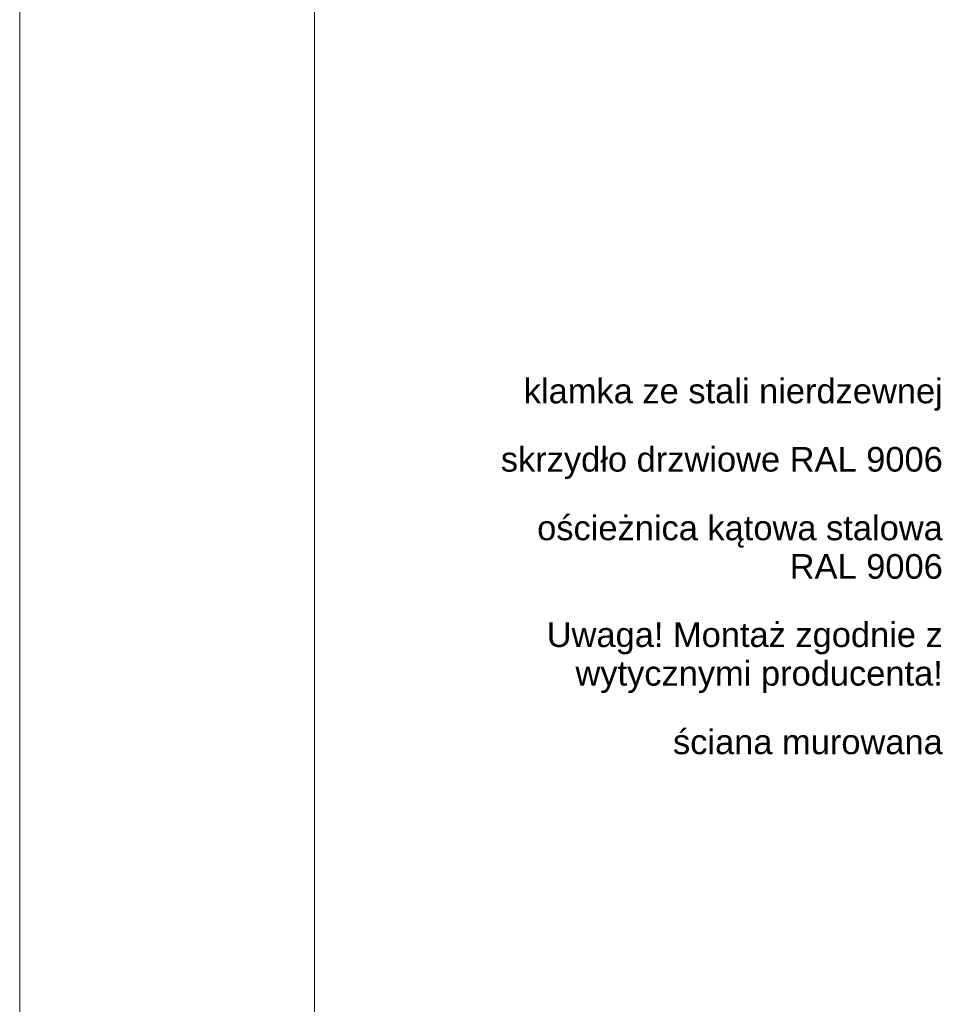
# Paper-space layout 'AD-02 DETAL MONTAŻU DRZWI' of a CAD drawing. Header units: millimetres. Extents: x 0 to 594, y 0 to 550.
# Tile 26 of 99: x 0 to 94, y 175 to 275. Entities that reach past the tile are written whole.
import ezdxf
from ezdxf.xclip import XClip

# ---------------------------------------------------------------- set-up
doc = ezdxf.new("R2010")
doc.units = ezdxf.units.MM
doc.header["$MEASUREMENT"] = 0
doc.header["$XCLIPFRAME"] = 0
doc.layers.add('0_Nr_pióra__1', color=7, linetype='Continuous', lineweight=20)
doc.layers.add('A_Arkusz_Nr_pióra__1', color=7, linetype='Continuous', lineweight=20)
doc.styles.add('STYL_AUTOMATYCZNY_1', font='arial.ttf')

# ---------------------------------------------------------------- blocks, each defined once
blk = doc.blocks.new('Rysunek_2_2', base_point=(-46914.584, -27095.2))
at = {"layer": '0_Nr_pióra__1', "color": 7, "linetype": 'Continuous', "lineweight": 20, "char_height": 2.5, "attachment_point": 6, "style": 'STYL_AUTOMATYCZNY_1'}
for s, insert in [('\\A1;{\\pqr;\\fArial|b0|i0|c238|p0;\\W1.000000;klamka ze stali nierdzewnej}', (93.644, 236.963)), ('\\A1;{\\pqr;\\fArial|b0|i0|c238|p0;\\W1.000000;skrzydło drzwiowe RAL 9006}', (93.644, 230.034)), ('\\A1;{\\pqr;\\fArial|b0|i0|c238|p0;\\W1.000000;ściana murowana}', (93.644, 201.732))]:
    blk.add_mtext(s, dxfattribs=dict(at, insert=insert))
at = {"layer": '0_Nr_pióra__1', "color": 7, "linetype": 'Continuous', "lineweight": 20, "insert": (93.644, 221.481), "char_height": 2.5, "attachment_point": 6, "line_spacing_factor": 0.937648, "style": 'STYL_AUTOMATYCZNY_1'}
blk.add_mtext('\\A1;{\\pqr;\\fArial|b0|i0|c238|p0;\\W1.000000;ościeżnica kątowa stalowa \\P\\pqr;\\fArial|b0|i0|c238|p0;\\W1.000000;RAL 9006}', dxfattribs=at)
at = {"layer": '0_Nr_pióra__1', "color": 7, "linetype": 'Continuous', "lineweight": 20, "insert": (93.644, 210.284), "char_height": 2.5, "width": 56, "attachment_point": 6, "line_spacing_factor": 0.940384, "style": 'STYL_AUTOMATYCZNY_1'}
blk.add_mtext('\\A1;{\\pqr;\\fArial|b0|i0|c238|p0;\\W1.000000;Uwaga! Montaż zgodnie z wytycznymi producenta!}', dxfattribs=at)

psp = doc.layouts.new('AD-02 DETAL MONTAŻU DRZWI')

# ---------------------------------------------------------------- linework, layer by layer
at = {"layer": 'A_Arkusz_Nr_pióra__1', "color": 7, "linetype": 'Continuous', "lineweight": 20}
psp.add_line((29.9, 545.1), (29.9, 4.9), dxfattribs=at)
at = {"layer": 'A_Arkusz_Nr_pióra__1', "color": 7, "linetype": 'Continuous', "lineweight": 20, "flags": 128}
psp.add_lwpolyline([(0, 550), (594, 550), (594, 0), (0, 0)], close=True, dxfattribs=at)

# ---------------------------------------------------------------- block references
at = {"color": 37, "linetype": 'Continuous', "lineweight": 5, "true_color": 0x656532}
ref = psp.add_blockref('Rysunek_2_2', (-46914.584, -27095.2), dxfattribs=at)
XClip(ref).set_block_clipping_path([(33.2101829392, 4.9001792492), (292.97782874, 254.0652997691)])

doc.saveas('drawing.dxf')
